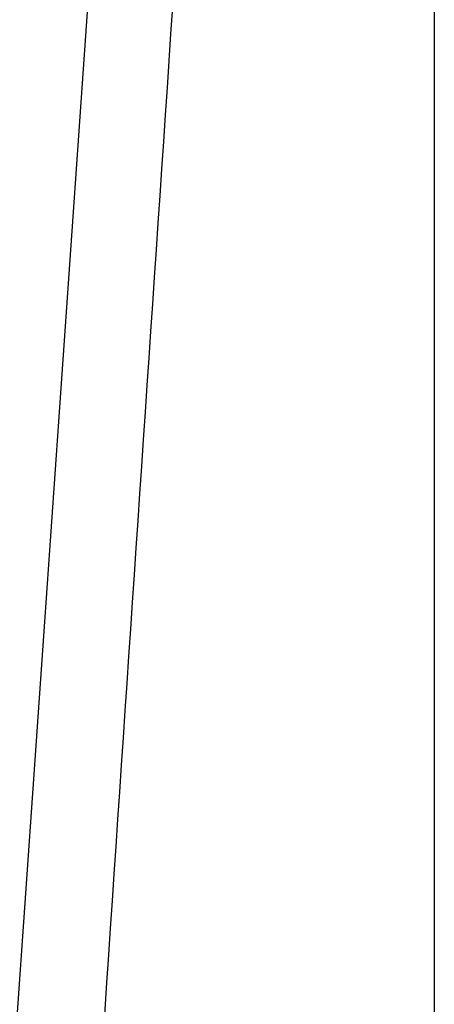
# Model space of a CAD drawing. Header units: millimetres. Extents: x 4904.09 to 4905.21, y 4759.5 to 4761.8.
# Tile 22 of 54: x 4904.7677 to 4904.8174, y 4760.4689 to 4760.5868. Entities that reach past the tile are written whole.
import ezdxf

# ---------------------------------------------------------------- set-up
doc = ezdxf.new("R2010")
doc.units = ezdxf.units.MM
doc.layers.add('SANINDUSA', color=3, linetype='Continuous')

msp = doc.modelspace()

# ---------------------------------------------------------------- linework, layer by layer
at = {"layer": 'SANINDUSA'}
for p, q in [((4904.817447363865, 4761.639268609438), (4904.817447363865, 4759.733268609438)), ((4904.777733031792, 4760.615257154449), (4904.756457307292, 4760.31100011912))]:
    msp.add_line(p, q, dxfattribs=at)
msp.add_ellipse((4904.648048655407, 4758.445526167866), major_axis=(0.367944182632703, 5.477993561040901), ratio=0.001169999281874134, start_param=1.163848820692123, end_param=1.204847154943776, dxfattribs=at)

doc.saveas('drawing.dxf')
